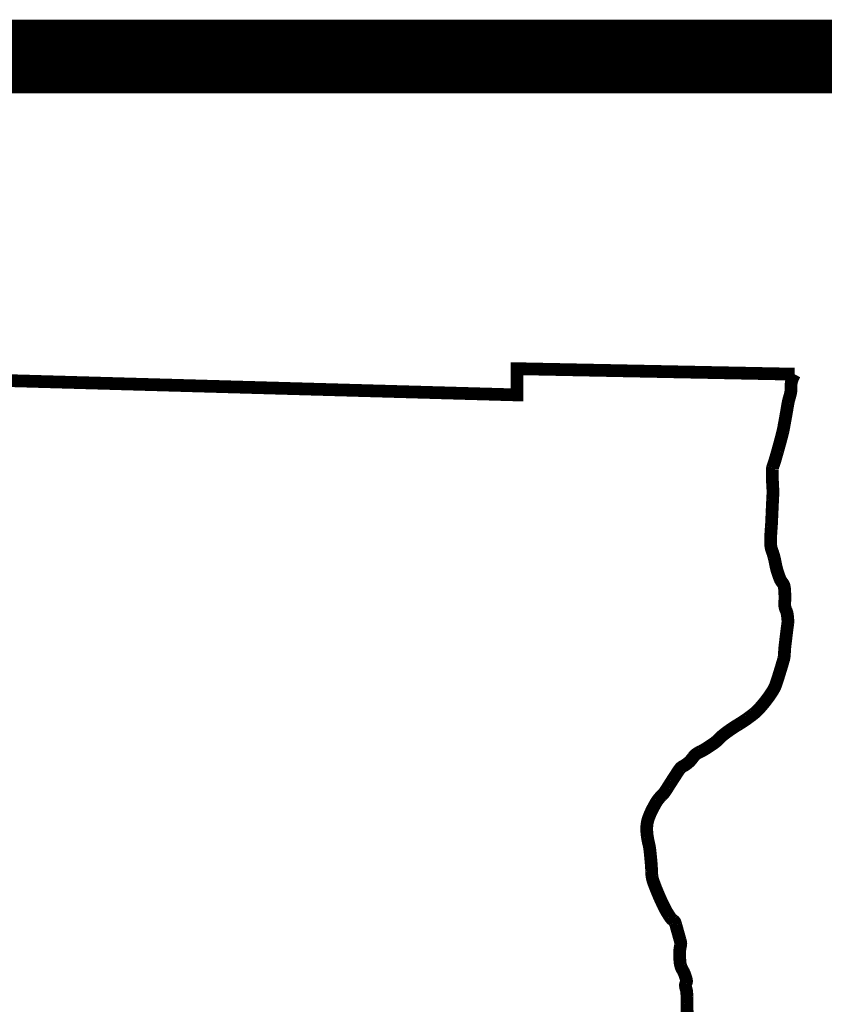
# Model space of a CAD drawing. Header units: inches. Extents: x 63.8 to 72.3, y -3.8 to 7.2.
# Tile 145 of 147: x 71.218 to 71.654, y -1.769 to -1.235. Entities that reach past the tile are written whole.
import ezdxf

# ---------------------------------------------------------------- set-up
doc = ezdxf.new("R2010")
doc.units = ezdxf.units.IN
doc.header["$MEASUREMENT"] = 0
doc.layers.add('BELMONT-BORDER', color=5, linetype='Continuous')
doc.layers.add('BORDER', color=7, linetype='Continuous')

msp = doc.modelspace()

# ---------------------------------------------------------------- linework, layer by layer
at = {"layer": 'BELMONT-BORDER', "color": 5, "const_width": 0.00691}
msp.add_lwpolyline([(70.39607, -2.34342), (70.40488, -1.40801), (70.67221, -1.40545), (70.67233, -1.41547), (71.48759, -1.43839), (71.48766, -1.42418), (71.63805, -1.42715)], dxfattribs=at)
msp.add_lwpolyline([(71.57996, -1.77378, -0.028804), (71.57976, -1.771, -0.008123), (71.57977, -1.76846, 0.009336), (71.57978, -1.76593, 0.009851), (71.57974, -1.76461, 0.005039), (71.57957, -1.76204, 0.063836), (71.57922, -1.76034, -0.062086), (71.57886, -1.7586, -0.155581), (71.57918, -1.75724, 0.162501), (71.57946, -1.75593, 0.039146), (71.57926, -1.75488, 0.019266), (71.57861, -1.7528, 0.051338), (71.57734, -1.75013, -0.063951), (71.57637, -1.74795, -0.050097), (71.57593, -1.74571, -0.023551), (71.57572, -1.74085, -0.064423), (71.57625, -1.73682, 0.133949), (71.57624, -1.73483, 0.000137), (71.576, -1.73396, 0.000035), (71.57504, -1.73053, 0.000059), (71.57365, -1.72557, 0.000313), (71.57338, -1.72464, 0.1759), (71.57242, -1.72329, -0.099608), (71.57041, -1.72124, -0.007684), (71.56874, -1.71856, -0.016767), (71.56803, -1.71729, -0.005872), (71.56672, -1.71468, -0.006046), (71.56552, -1.71212, -0.006159), (71.5647, -1.71029, -0.002978), (71.56309, -1.70646, -0.018533), (71.56126, -1.70151, -0.044957), (71.56077, -1.69939, -0.029655), (71.56055, -1.69665, 0.017705), (71.5603, -1.69206, 0.002412), (71.55985, -1.68733, 0.004295), (71.55956, -1.68468, 0.030338), (71.55909, -1.68206, -0.01961), (71.55827, -1.67802, -0.034839), (71.5579, -1.67392, -0.044435), (71.55812, -1.67069, -0.052647), (71.55905, -1.66724, -0.032742), (71.56146, -1.66202, -0.006896), (71.56295, -1.65937, -0.018536), (71.56355, -1.65841, -0.055063), (71.56588, -1.6557, 0.060634), (71.56796, -1.65322, 0.004094), (71.56934, -1.65108, -0.002517), (71.57156, -1.64758, -0.002667), (71.5746, -1.64291, -0.007271), (71.57575, -1.64122, -0.122024), (71.57745, -1.63974, 0.067961), (71.58074, -1.63744, 0.058401), (71.58312, -1.63466, -0.093443), (71.58474, -1.63302, -0.044105), (71.58673, -1.63188, 0.03269), (71.58945, -1.63041, 0.008987), (71.59359, -1.62771, 0.020323), (71.59535, -1.62641, 0.038931), (71.59715, -1.62472, -0.039161), (71.59894, -1.62303, -0.012183), (71.6018, -1.62084, -0.011703), (71.60488, -1.61871, -0.009097), (71.60738, -1.61714, 0.007942), (71.61024, -1.61534, 0.011581), (71.61255, -1.61375, 0.008333), (71.61568, -1.61142, 0.040823), (71.61829, -1.60905, 0.022202), (71.6225, -1.60412, 0.028135), (71.62642, -1.59846, 0.055127), (71.62792, -1.59527, 0.005018), (71.62893, -1.59221, 0.003509), (71.6303, -1.58782, 0.002576), (71.63209, -1.58182, 0.021431), (71.63227, -1.58108, 0.042111), (71.63254, -1.57871, -0.02204), (71.63288, -1.57416, -0.000345), (71.63341, -1.56977, -0.000454), (71.63382, -1.56643, -0.003055), (71.6341, -1.56426, 0.003074), (71.63438, -1.56209, 0.046227), (71.63442, -1.56057, 0.021537), (71.63408, -1.55734, 0.074331), (71.63331, -1.55481, -0.091163), (71.63274, -1.55272, -0.038585), (71.63273, -1.55064, 0.024519), (71.63281, -1.54738, 0.01373), (71.6326, -1.54344, 0.038329), (71.63238, -1.54204, 0.119853), (71.63146, -1.54024, -0.086595), (71.63004, -1.53787, -0.010577), (71.6289, -1.53468, -0.018129), (71.62834, -1.53279, -0.016431), (71.62772, -1.52999, 0.013009), (71.62696, -1.52645, 0.035361), (71.62584, -1.52292, -0.055809), (71.62522, -1.52065, -0.036436), (71.62504, -1.51849, -0.017567), (71.62516, -1.514, -0.003901), (71.62545, -1.50969, 0.007515), (71.62559, -1.50744, 0.000808), (71.62579, -1.50299, -0.000521), (71.62599, -1.49853, -0.001751), (71.62616, -1.49503, 0.003697), (71.62633, -1.49152, 0.029137), (71.6263, -1.48961, -0.011245), (71.62604, -1.48469, -0.010117), (71.62599, -1.47898, -0.053041), (71.62611, -1.4779, -0.035791), (71.62658, -1.47636, 0.021189), (71.62744, -1.47379, 0.000995), (71.62886, -1.46885, 0.001659), (71.62969, -1.46588, 0.003277), (71.63121, -1.46024, 0.009095), (71.63171, -1.4582, 0.009058), (71.63214, -1.4561, 0.002443), (71.63356, -1.44829, 0.002868), (71.63402, -1.44558, -0.002647), (71.63449, -1.44287, -0.033092), (71.63513, -1.44024, 0.027125), (71.63596, -1.43704, 0.05683), (71.6361, -1.43535, -0.030831), (71.6362, -1.43224, -0.063579), (71.63666, -1.43021, -0.039453), (71.63805, -1.42715)], format="xyb", dxfattribs=at)
at = {"layer": 'BORDER', "const_width": 0.04}
msp.add_lwpolyline([(64.31371, -1.25502), (71.81371, -1.25502)], dxfattribs=at)

doc.saveas('drawing.dxf')
